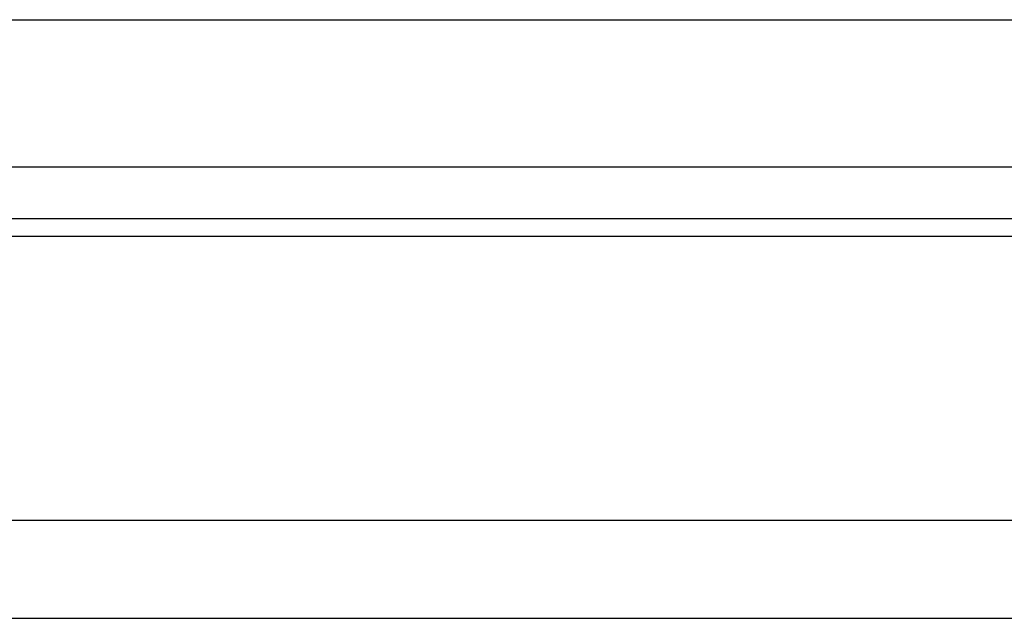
# Model space of a CAD drawing. Header units: millimetres. Extents: x -5 to 272, y 71 to 160.
# Tile 33 of 50: x 203 to 213, y 90 to 96. Entities that reach past the tile are written whole.
import ezdxf

# ---------------------------------------------------------------- set-up
doc = ezdxf.new("R2010")
doc.units = ezdxf.units.MM
doc.header["$LTSCALE"] = 0.15
doc.layers.add('OUT', color=3, linetype='CONTINUOUS')

msp = doc.modelspace()

# ---------------------------------------------------------------- linework, layer by layer
at = {"layer": 'OUT', "color": 0, "linetype": 'Continuous'}
msp.add_line((182.967, 95.799), (229.667, 95.799), dxfattribs=at)
at = {"layer": 'OUT', "color": 0}
for p, q in [((182.967, 94.299), (229.667, 94.299)), ((140.037, 93.772), (270.317, 93.772)), ((140.032, 93.592), (270.317, 93.592)), ((139.469, 90.699), (270.317, 90.699)), ((105.317, 89.699), (270.317, 89.699))]:
    msp.add_line(p, q, dxfattribs=at)

doc.saveas('drawing.dxf')
